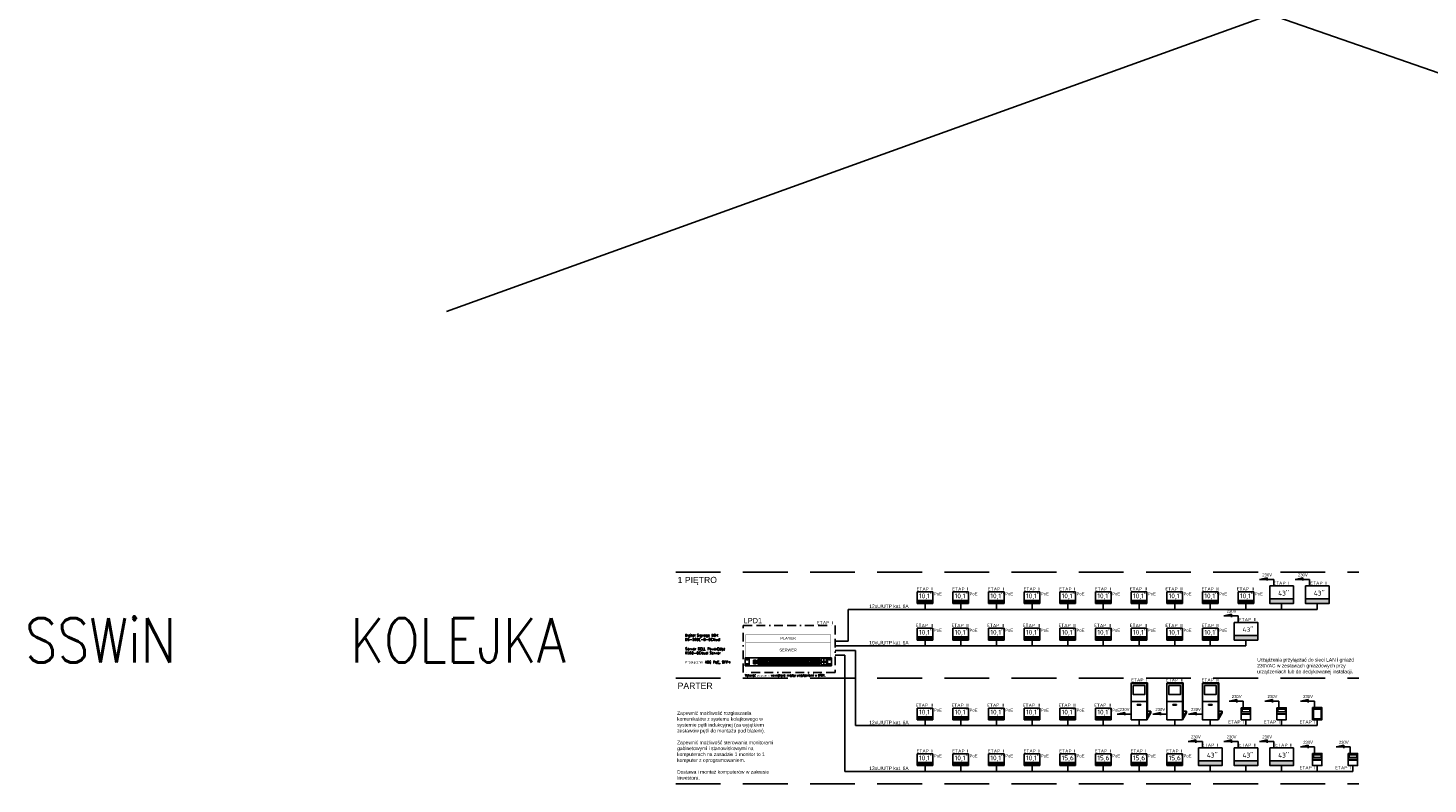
# Model space of a CAD drawing. Header units: millimetres. Extents: x 94562 to 148980, y -25377 to 3008.
# Tile 134 of 140: x 122579 to 130518, y -14057 to -9772. Entities that reach past the tile are written whole.
import ezdxf

# ---------------------------------------------------------------- set-up
doc = ezdxf.new("R2010")
doc.units = ezdxf.units.MM
doc.linetypes.add('BORDER', pattern=[1.75, 0.5, -0.25, 0.5, -0.25, 0, -0.25])
doc.linetypes.add('HIDDENX2', pattern=[19.05, 12.7, -6.35])
for name, color, linetype in [('0-EL-OPIS', 120, 'Continuous'), ('tt_opis', 30, 'Continuous'), ('tt_pomoc', 42, 'Continuous'), ('tt_symbole', 40, 'Continuous')]:
    doc.layers.add(name, color=color, linetype=linetype)
doc.styles.add('_LANSTER_01', font='romans.shx')
doc.styles.add('EL-OPIS', font='romans.shx', dxfattribs={"width": 0.85})
doc.styles.add('iso', font='isocpeur.ttf', dxfattribs={"width": 1.2})
doc.styles.add('ROMANS', font='romans', dxfattribs={"width": 0.85})
doc.styles.get("Standard").update_dxf_attribs({"font": 'arial.ttf'})

# ---------------------------------------------------------------- blocks, each defined once
blk = doc.blocks.new('mon1')
at = {"layer": 'tt_symbole'}
h = blk.add_hatch(color=256, dxfattribs=at)
h.dxf.hatch_style = 1
h.paths.add_polyline_path([(137295.4, -3745.1), (137295.4, -3733.6), (137236.2, -3733.6), (137236.2, -3745.1)])
at = {"layer": 'tt_symbole', "linetype": 'Continuous'}
for p, q in [((137295.4, -3700.8), (137236.2, -3700.8)), ((137236.2, -3700.8), (137236.2, -3745.1)), ((137295.4, -3745.1), (137295.4, -3700.8)), ((137236.2, -3745.1), (137295.4, -3745.1))]:
    blk.add_line(p, q, dxfattribs=at)
at = {"layer": 'tt_symbole'}
blk.add_lwpolyline([(137295.4, -3733.6), (137236.2, -3733.6)], dxfattribs=at)
at = {"layer": 'tt_symbole', "ltscale": 4, "insert": (137243.1, -3707), "char_height": 18, "width": 2031.738, "attachment_point": 1, "rotation": 359.9995, "style": 'EL-OPIS'}
blk.add_mtext("{\\fISOCPEUR|b0|i0|c238|p34;\\W1;10,1''}", dxfattribs=at)
blk = doc.blocks.new('mon2')
at = {"layer": 'tt_symbole'}
h = blk.add_hatch(color=256, dxfattribs=at)
h.dxf.hatch_style = 1
h.paths.add_polyline_path([(137310.2, -3856.9), (137310.2, -3839.6), (137221.3, -3839.6), (137221.3, -3856.9)])
blk.add_lwpolyline([(137221.3, -3790.4), (137310.2, -3790.4), (137310.2, -3856.9), (137221.3, -3856.9)], close=True, dxfattribs=at)
blk.add_lwpolyline([(137310.2, -3839.6), (137221.3, -3839.6)], dxfattribs=at)
at = {"layer": 'tt_symbole', "ltscale": 4, "insert": (137252.6, -3808.7), "char_height": 18, "width": 2031.738, "attachment_point": 1, "rotation": 359.9995, "style": 'EL-OPIS'}
blk.add_mtext("{\\fISOCPEUR|b0|i0|c238|p34;\\W1;43''}", dxfattribs=at)
blk = doc.blocks.new('ab')
at = {"layer": 'tt_symbole'}
for points in [[(137239, -3883.3), (137240.1, -3881.4)], [(137240.1, -3881.4), (137301.2, -3881.4)], [(137301.2, -3881.4), (137301.2, -4010)], [(137239, -3952.2), (137298.2, -3952.2)], [(137298.2, -4015.2), (137313.4, -3988.8)], [(137313.4, -3988.8), (137298.2, -3988.8)], [(137298.2, -4021.1), (137313.4, -3994.6)], [(137313.4, -3988.8), (137313.4, -3994.6)]]:
    blk.add_lwpolyline(points, dxfattribs=at)
for points in [[(137239, -3883.3), (137298.2, -3883.3), (137298.2, -4021.1), (137239, -4021.1)], [(137246.2, -3891.7), (137291, -3891.7), (137291, -3924.9), (137246.2, -3924.9)], [(137262.2, -3963.6), (137275, -3963.6), (137275, -3965.4), (137262.2, -3965.4)]]:
    blk.add_lwpolyline(points, close=True, dxfattribs=at)
blk = doc.blocks.new('drukarka')
at = {"layer": 'tt_symbole'}
for points in [[(137250.9, -4063.2), (137286.2, -4063.2), (137286.2, -4109), (137250.9, -4109)], [(137254.4, -4068.6), (137283.2, -4068.6), (137283.2, -4078.8), (137254.4, -4078.8)], [(137254.4, -4086.5), (137283.2, -4086.5), (137283.2, -4088), (137254.4, -4088)]]:
    blk.add_lwpolyline(points, close=True, dxfattribs=at)
blk = doc.blocks.new('Konsola')
at = {"layer": 'tt_symbole'}
for points in [[(137250.9, -4129.8), (137286.2, -4129.8), (137286.2, -4175.7), (137250.9, -4175.7)], [(137254.4, -4135.2), (137283.1, -4135.2), (137283.1, -4171.6), (137254.4, -4171.6)]]:
    blk.add_lwpolyline(points, close=True, dxfattribs=at)
blk = doc.blocks.new('mon3')
at = {"layer": 'tt_symbole'}
h = blk.add_hatch(color=256, dxfattribs=at)
h.dxf.hatch_style = 1
h.paths.add_polyline_path([(137295.4, -3826.1), (137295.4, -3814.6), (137236.2, -3814.6), (137236.2, -3826.1)])
at = {"layer": 'tt_symbole', "linetype": 'Continuous'}
for p, q in [((137295.4, -3781.8), (137236.2, -3781.8)), ((137236.2, -3781.8), (137236.2, -3826.1)), ((137295.4, -3826.1), (137295.4, -3781.8)), ((137236.2, -3826.1), (137295.4, -3826.1))]:
    blk.add_line(p, q, dxfattribs=at)
at = {"layer": 'tt_symbole'}
blk.add_lwpolyline([(137295.4, -3814.6), (137236.2, -3814.6)], dxfattribs=at)
at = {"layer": 'tt_symbole', "ltscale": 4, "insert": (137243.1, -3788), "char_height": 18, "width": 2031.738, "attachment_point": 1, "rotation": 359.9995, "style": 'EL-OPIS'}
blk.add_mtext("{\\fISOCPEUR|b0|i0|c238|p34;\\W1;15,6''}", dxfattribs=at)

msp = doc.modelspace()

# ---------------------------------------------------------------- linework, layer by layer
for points in [[(124814.5, -8025.1), (134561.5, -11410)], [(124952.5, -11379.4), (134132.4, -8071.1)]]:
    msp.add_lwpolyline(points)
at = {"layer": 'tt_opis', "linetype": 'HIDDENX2', "ltscale": 20}
for points in [[(126251.8, -12856.9), (130124.6, -12856.9)], [(126251.8, -13457), (130124.6, -13457)], [(126251.8, -14057), (130124.6, -14057)]]:
    msp.add_lwpolyline(points, dxfattribs=at)
at = {"layer": 'tt_pomoc'}
for p, q in [((127229.9, -13067.4), (127229.9, -13247.3)), ((127665.6, -13067.4), (127229.9, -13067.4)), ((127665.6, -13034.3), (127665.6, -13067.4)), ((127867.8, -13067.4), (127665.6, -13067.4)), ((127867.8, -13034.3), (127867.8, -13067.4)), ((128070, -13067.4), (127867.8, -13067.4)), ((128070, -13034.3), (128070, -13067.4)), ((128272.2, -13067.4), (128070, -13067.4)), ((128272.2, -13034.3), (128272.2, -13067.4)), ((128474.4, -13067.4), (128272.2, -13067.4)), ((128474.4, -13034.3), (128474.4, -13067.4)), ((128676.6, -13067.4), (128474.4, -13067.4)), ((128676.6, -13034.3), (128676.6, -13067.4)), ((128878.9, -13067.4), (128676.6, -13067.4)), ((128878.9, -13034.3), (128878.9, -13067.4)), ((129081.1, -13067.4), (128878.9, -13067.4)), ((129081.1, -13034.3), (129081.1, -13067.4)), ((129283.3, -13067.4), (129081.1, -13067.4)), ((129283.3, -13034.3), (129283.3, -13067.4)), ((129485.5, -13067.4), (129283.3, -13067.4)), ((129485.5, -13034.3), (129485.5, -13067.4)), ((129687.7, -13067.4), (129485.5, -13067.4)), ((129687.7, -13034.3), (129687.7, -13067.4)), ((129889.9, -13067.4), (129687.7, -13067.4)), ((129889.9, -13034.3), (129889.9, -13067.4)), ((127229.9, -13247.3), (127155.5, -13247.3)), ((127665.6, -13241), (127665.6, -13274.1)), ((127867.8, -13241), (127867.8, -13274.1)), ((128070, -13241), (128070, -13274.1)), ((128272.2, -13241), (128272.2, -13274.1)), ((128474.4, -13241), (128474.4, -13274.1)), ((128676.6, -13241), (128676.6, -13274.1)), ((128878.9, -13241), (128878.9, -13274.1)), ((129081.1, -13241), (129081.1, -13274.1)), ((129283.3, -13241), (129283.3, -13274.1)), ((129485.5, -13241), (129485.5, -13274.1)), ((127665.6, -13274.1), (127154.7, -13274.1)), ((127155.4, -13300.8), (127271.3, -13300.8)), ((127155.5, -13327.6), (127210.3, -13327.6)), ((127210.3, -13327.6), (127210.3, -13985.8)), ((127271.3, -13300.8), (127271.3, -13726.3)), ((127867.8, -13274.1), (127665.6, -13274.1)), ((128070, -13274.1), (127867.8, -13274.1)), ((128272.2, -13274.1), (128070, -13274.1)), ((128474.4, -13274.1), (128272.2, -13274.1)), ((128676.6, -13274.1), (128474.4, -13274.1)), ((128878.9, -13274.1), (128676.6, -13274.1)), ((129081.1, -13274.1), (128878.9, -13274.1)), ((129283.3, -13274.1), (129081.1, -13274.1)), ((129485.5, -13274.1), (129283.3, -13274.1)), ((127665.6, -13726.3), (127271.3, -13726.3)), ((127665.6, -13693.2), (127665.6, -13726.3)), ((127867.8, -13726.3), (127665.6, -13726.3)), ((127867.8, -13693.2), (127867.8, -13726.3)), ((128070, -13726.3), (127867.8, -13726.3)), ((128070, -13693.2), (128070, -13726.3)), ((128272.2, -13726.3), (128070, -13726.3)), ((128272.2, -13693.2), (128272.2, -13726.3)), ((128474.4, -13726.3), (128272.2, -13726.3)), ((128474.4, -13693.2), (128474.4, -13726.3)), ((128676.6, -13726.3), (128474.4, -13726.3)), ((128676.6, -13693.2), (128676.6, -13726.3)), ((128878.9, -13726.3), (128676.6, -13726.3)), ((128878.9, -13693.2), (128878.9, -13726.3)), ((129081.1, -13726.3), (128878.9, -13726.3)), ((129081.1, -13693.2), (129081.1, -13726.3)), ((129283.3, -13726.3), (129081.1, -13726.3)), ((129283.3, -13693.2), (129283.3, -13726.3)), ((129485.5, -13726.3), (129283.3, -13726.3)), ((129485.5, -13693.2), (129485.5, -13726.3)), ((129687.7, -13726.3), (129485.5, -13726.3)), ((129687.7, -13693.2), (129687.7, -13726.3)), ((129889.9, -13726.3), (129687.7, -13726.3)), ((129889.9, -13693.2), (129889.9, -13726.3)), ((127665.6, -13952.6), (127665.6, -13985.8)), ((127867.8, -13952.6), (127867.8, -13985.8)), ((128070, -13952.6), (128070, -13985.8)), ((128272.2, -13952.6), (128272.2, -13985.8)), ((128474.4, -13952.6), (128474.4, -13985.8)), ((128676.6, -13952.6), (128676.6, -13985.8)), ((128878.9, -13952.6), (128878.9, -13985.8)), ((129081.1, -13952.6), (129081.1, -13985.8)), ((129283.3, -13952.6), (129283.3, -13985.8)), ((129485.5, -13952.6), (129485.5, -13985.8)), ((129687.7, -13952.6), (129687.7, -13985.8)), ((129889.9, -13952.6), (129889.9, -13985.8)), ((130092.1, -13952.6), (130092.1, -13985.8)), ((127665.6, -13985.8), (127210.3, -13985.8)), ((127867.8, -13985.8), (127665.6, -13985.8)), ((128070, -13985.8), (127867.8, -13985.8)), ((128272.2, -13985.8), (128070, -13985.8)), ((128474.4, -13985.8), (128272.2, -13985.8)), ((128676.6, -13985.8), (128474.4, -13985.8)), ((128878.9, -13985.8), (128676.6, -13985.8)), ((129081.1, -13985.8), (128878.9, -13985.8)), ((129283.3, -13985.8), (129081.1, -13985.8)), ((129485.5, -13985.8), (129283.3, -13985.8)), ((129687.7, -13985.8), (129485.5, -13985.8)), ((129889.9, -13985.8), (129687.7, -13985.8)), ((130092.1, -13985.8), (129889.9, -13985.8))]:
    msp.add_line(p, q, dxfattribs=at)
at = {"layer": 'tt_symbole'}
for p, q in [((129562.8, -12898.1), (129606.3, -12888.5)), ((129642.9, -12898.1), (129562.8, -12898.1)), ((129606.3, -12888.5), (129606.3, -12904.6)), ((129642.9, -12934.6), (129642.9, -12898.1)), ((129765, -12898.1), (129808.5, -12888.5)), ((129845.1, -12898.1), (129765, -12898.1)), ((129808.5, -12888.5), (129808.5, -12904.6)), ((129845.1, -12934.6), (129845.1, -12898.1)), ((129360.6, -13104.7), (129404.1, -13095.1)), ((129404.1, -13095.1), (129404.1, -13111.2)), ((129440.7, -13104.7), (129360.6, -13104.7)), ((129440.7, -13141.3), (129440.7, -13104.7)), ((126646.2, -13342.1), (126646.2, -13386.5)), ((126646.2, -13342.1), (127135.1, -13342.1)), ((126646.2, -13386.5), (127135.1, -13386.5)), ((126653.6, -13345.8), (126661, -13345.8)), ((126653.6, -13353.2), (126661, -13353.2)), ((126653.6, -13375.4), (126661, -13375.4)), ((126653.6, -13382.8), (126661, -13382.8)), ((126668.4, -13342.1), (126668.4, -13386.5)), ((126708.5, -13355.1), (126693, -13355.1)), ((126693, -13355.1), (126693, -13370.7)), ((126693, -13370.7), (126708.5, -13370.7)), ((126693, -13370.7), (126693, -13375.6)), ((126693, -13375.6), (126708.5, -13375.6)), ((126694.7, -13359), (126696.9, -13359)), ((126694.7, -13365.7), (126694.7, -13359)), ((126706.9, -13365.7), (126694.7, -13365.7)), ((126696.9, -13356.8), (126699.1, -13356.8)), ((126696.9, -13359), (126696.9, -13356.8)), ((126699.1, -13356.8), (126704.7, -13356.8)), ((126704.7, -13356.8), (126704.7, -13359)), ((126704.7, -13359), (126706.9, -13359)), ((126706.9, -13359), (126706.9, -13365.7)), ((126708.5, -13370.7), (126708.5, -13355.1)), ((126708.5, -13375.6), (126708.5, -13370.7)), ((126805.1, -13350.6), (126716.8, -13350.6)), ((126716.8, -13350.6), (126716.8, -13377.3)), ((126716.8, -13377.3), (126805.1, -13377.3)), ((126719.5, -13355.1), (126721.8, -13355.1)), ((126719.5, -13361.7), (126719.5, -13355.1)), ((126731.8, -13361.7), (126719.5, -13361.7)), ((126731.8, -13366.2), (126719.5, -13366.2)), ((126719.5, -13366.2), (126719.5, -13372.9)), ((126719.5, -13372.9), (126721.8, -13372.9)), ((126721.8, -13352.9), (126724, -13352.9)), ((126721.8, -13355.1), (126721.8, -13352.9)), ((126721.8, -13372.9), (126721.8, -13375.1)), ((126721.8, -13375.1), (126724, -13375.1)), ((126724, -13352.9), (126729.5, -13352.9)), ((126724, -13375.1), (126729.5, -13375.1)), ((126729.5, -13352.9), (126729.5, -13355.1)), ((126729.5, -13355.1), (126731.8, -13355.1)), ((126729.5, -13372.9), (126731.8, -13372.9)), ((126729.5, -13375.1), (126729.5, -13372.9)), ((126731.8, -13355.1), (126731.8, -13361.7)), ((126731.8, -13372.9), (126731.8, -13366.2)), ((126734, -13355.1), (126736.2, -13355.1)), ((126734, -13361.7), (126734, -13355.1)), ((126746.2, -13361.7), (126734, -13361.7)), ((126746.2, -13366.2), (126734, -13366.2)), ((126734, -13366.2), (126734, -13372.9)), ((126734, -13372.9), (126736.2, -13372.9)), ((126736.2, -13355.1), (126736.2, -13352.9)), ((126736.2, -13352.9), (126738.4, -13352.9)), ((126736.2, -13372.9), (126736.2, -13375.1)), ((126736.2, -13375.1), (126738.4, -13375.1)), ((126738.4, -13352.9), (126744, -13352.9)), ((126738.4, -13375.1), (126744, -13375.1)), ((126744, -13352.9), (126744, -13355.1)), ((126744, -13355.1), (126746.2, -13355.1)), ((126744, -13372.9), (126746.2, -13372.9)), ((126744, -13375.1), (126744, -13372.9)), ((126746.2, -13355.1), (126746.2, -13361.7)), ((126746.2, -13372.9), (126746.2, -13366.2)), ((126748.4, -13355.1), (126750.6, -13355.1)), ((126748.4, -13361.7), (126748.4, -13355.1)), ((126760.6, -13361.7), (126748.4, -13361.7)), ((126760.6, -13366.2), (126748.4, -13366.2)), ((126748.4, -13366.2), (126748.4, -13372.9)), ((126748.4, -13372.9), (126750.6, -13372.9)), ((126750.6, -13355.1), (126750.6, -13352.9)), ((126750.6, -13352.9), (126752.9, -13352.9)), ((126750.6, -13372.9), (126750.6, -13375.1)), ((126750.6, -13375.1), (126752.9, -13375.1)), ((126752.9, -13352.9), (126758.4, -13352.9)), ((126752.9, -13375.1), (126758.4, -13375.1)), ((126758.4, -13352.9), (126758.4, -13355.1)), ((126758.4, -13355.1), (126760.6, -13355.1)), ((126758.4, -13375.1), (126758.4, -13372.9)), ((126758.4, -13372.9), (126760.6, -13372.9)), ((126760.6, -13355.1), (126760.6, -13361.7)), ((126760.6, -13372.9), (126760.6, -13366.2)), ((126762.9, -13361.7), (126762.9, -13355.1)), ((126762.9, -13355.1), (126765.1, -13355.1)), ((126775.1, -13361.7), (126762.9, -13361.7)), ((126762.9, -13366.2), (126762.9, -13372.9)), ((126775.1, -13366.2), (126762.9, -13366.2)), ((126762.9, -13372.9), (126765.1, -13372.9)), ((126765.1, -13355.1), (126765.1, -13352.9)), ((126765.1, -13352.9), (126767.3, -13352.9)), ((126765.1, -13372.9), (126765.1, -13375.1)), ((126765.1, -13375.1), (126767.3, -13375.1)), ((126767.3, -13352.9), (126772.9, -13352.9)), ((126767.3, -13375.1), (126772.9, -13375.1)), ((126772.9, -13352.9), (126772.9, -13355.1)), ((126772.9, -13355.1), (126775.1, -13355.1)), ((126772.9, -13375.1), (126772.9, -13372.9)), ((126772.9, -13372.9), (126775.1, -13372.9)), ((126775.1, -13355.1), (126775.1, -13361.7)), ((126775.1, -13372.9), (126775.1, -13366.2)), ((126777.3, -13361.7), (126777.3, -13355.1)), ((126777.3, -13355.1), (126779.5, -13355.1)), ((126789.5, -13361.7), (126777.3, -13361.7)), ((126777.3, -13366.2), (126777.3, -13372.9)), ((126789.5, -13366.2), (126777.3, -13366.2)), ((126777.3, -13372.9), (126779.5, -13372.9)), ((126779.5, -13355.1), (126779.5, -13352.9)), ((126779.5, -13352.9), (126781.8, -13352.9)), ((126779.5, -13372.9), (126779.5, -13375.1)), ((126779.5, -13375.1), (126781.8, -13375.1)), ((126781.8, -13352.9), (126787.3, -13352.9)), ((126781.8, -13375.1), (126787.3, -13375.1)), ((126787.3, -13352.9), (126787.3, -13355.1)), ((126787.3, -13355.1), (126789.5, -13355.1)), ((126787.3, -13375.1), (126787.3, -13372.9)), ((126787.3, -13372.9), (126789.5, -13372.9)), ((126789.5, -13355.1), (126789.5, -13361.7)), ((126789.5, -13372.9), (126789.5, -13366.2)), ((126791.8, -13361.7), (126791.8, -13355.1)), ((126791.8, -13355.1), (126794, -13355.1)), ((126804, -13361.7), (126791.8, -13361.7)), ((126804, -13366.2), (126791.8, -13366.2)), ((126791.8, -13366.2), (126791.8, -13372.9)), ((126791.8, -13372.9), (126794, -13372.9)), ((126794, -13355.1), (126794, -13352.9)), ((126794, -13352.9), (126796.2, -13352.9)), ((126794, -13372.9), (126794, -13375.1)), ((126794, -13375.1), (126796.2, -13375.1)), ((126796.2, -13352.9), (126801.8, -13352.9)), ((126796.2, -13375.1), (126801.8, -13375.1)), ((126801.8, -13352.9), (126801.8, -13355.1)), ((126801.8, -13355.1), (126804, -13355.1)), ((126801.8, -13372.9), (126804, -13372.9)), ((126801.8, -13375.1), (126801.8, -13372.9)), ((126804, -13355.1), (126804, -13361.7)), ((126804, -13372.9), (126804, -13366.2)), ((126893.4, -13350.6), (126805.1, -13350.6)), ((126805.1, -13350.6), (126805.1, -13377.3)), ((126805.1, -13350.6), (126805.1, -13377.3)), ((126805.1, -13377.3), (126893.4, -13377.3)), ((126807.8, -13355.1), (126810.1, -13355.1)), ((126807.8, -13361.7), (126807.8, -13355.1)), ((126820.1, -13361.7), (126807.8, -13361.7)), ((126820.1, -13366.2), (126807.8, -13366.2)), ((126807.8, -13366.2), (126807.8, -13372.9)), ((126807.8, -13372.9), (126810.1, -13372.9)), ((126810.1, -13352.9), (126812.3, -13352.9)), ((126810.1, -13355.1), (126810.1, -13352.9)), ((126810.1, -13372.9), (126810.1, -13375.1)), ((126810.1, -13375.1), (126812.3, -13375.1)), ((126812.3, -13352.9), (126817.8, -13352.9)), ((126812.3, -13375.1), (126817.8, -13375.1)), ((126817.8, -13352.9), (126817.8, -13355.1)), ((126817.8, -13355.1), (126820.1, -13355.1)), ((126817.8, -13372.9), (126820.1, -13372.9)), ((126817.8, -13375.1), (126817.8, -13372.9)), ((126820.1, -13355.1), (126820.1, -13361.7)), ((126820.1, -13372.9), (126820.1, -13366.2)), ((126822.3, -13355.1), (126824.5, -13355.1)), ((126822.3, -13361.7), (126822.3, -13355.1)), ((126834.5, -13361.7), (126822.3, -13361.7)), ((126834.5, -13366.2), (126822.3, -13366.2)), ((126822.3, -13366.2), (126822.3, -13372.9)), ((126822.3, -13372.9), (126824.5, -13372.9)), ((126824.5, -13355.1), (126824.5, -13352.9)), ((126824.5, -13352.9), (126826.7, -13352.9)), ((126824.5, -13372.9), (126824.5, -13375.1)), ((126824.5, -13375.1), (126826.7, -13375.1)), ((126826.7, -13352.9), (126832.3, -13352.9)), ((126826.7, -13375.1), (126832.3, -13375.1)), ((126832.3, -13352.9), (126832.3, -13355.1)), ((126832.3, -13355.1), (126834.5, -13355.1)), ((126832.3, -13372.9), (126834.5, -13372.9)), ((126832.3, -13375.1), (126832.3, -13372.9)), ((126834.5, -13355.1), (126834.5, -13361.7)), ((126834.5, -13372.9), (126834.5, -13366.2)), ((126836.7, -13355.1), (126839, -13355.1)), ((126836.7, -13361.7), (126836.7, -13355.1)), ((126849, -13361.7), (126836.7, -13361.7)), ((126849, -13366.2), (126836.7, -13366.2)), ((126836.7, -13366.2), (126836.7, -13372.9)), ((126836.7, -13372.9), (126839, -13372.9)), ((126839, -13355.1), (126839, -13352.9)), ((126839, -13352.9), (126841.2, -13352.9)), ((126839, -13372.9), (126839, -13375.1)), ((126839, -13375.1), (126841.2, -13375.1)), ((126841.2, -13352.9), (126846.7, -13352.9)), ((126841.2, -13375.1), (126846.7, -13375.1)), ((126846.7, -13352.9), (126846.7, -13355.1)), ((126846.7, -13355.1), (126849, -13355.1)), ((126846.7, -13375.1), (126846.7, -13372.9)), ((126846.7, -13372.9), (126849, -13372.9)), ((126849, -13355.1), (126849, -13361.7)), ((126849, -13372.9), (126849, -13366.2)), ((126851.2, -13361.7), (126851.2, -13355.1)), ((126851.2, -13355.1), (126853.4, -13355.1)), ((126863.4, -13361.7), (126851.2, -13361.7)), ((126851.2, -13366.2), (126851.2, -13372.9)), ((126863.4, -13366.2), (126851.2, -13366.2)), ((126851.2, -13372.9), (126853.4, -13372.9)), ((126853.4, -13355.1), (126853.4, -13352.9)), ((126853.4, -13352.9), (126855.6, -13352.9)), ((126853.4, -13372.9), (126853.4, -13375.1)), ((126853.4, -13375.1), (126855.6, -13375.1)), ((126855.6, -13352.9), (126861.2, -13352.9)), ((126855.6, -13375.1), (126861.2, -13375.1)), ((126861.2, -13352.9), (126861.2, -13355.1)), ((126861.2, -13355.1), (126863.4, -13355.1)), ((126861.2, -13375.1), (126861.2, -13372.9)), ((126861.2, -13372.9), (126863.4, -13372.9)), ((126863.4, -13355.1), (126863.4, -13361.7)), ((126863.4, -13372.9), (126863.4, -13366.2)), ((126865.6, -13361.7), (126865.6, -13355.1)), ((126865.6, -13355.1), (126867.8, -13355.1)), ((126877.9, -13361.7), (126865.6, -13361.7)), ((126865.6, -13366.2), (126865.6, -13372.9)), ((126877.9, -13366.2), (126865.6, -13366.2)), ((126865.6, -13372.9), (126867.8, -13372.9)), ((126867.8, -13355.1), (126867.8, -13352.9)), ((126867.8, -13352.9), (126870.1, -13352.9)), ((126867.8, -13372.9), (126867.8, -13375.1)), ((126867.8, -13375.1), (126870.1, -13375.1)), ((126870.1, -13352.9), (126875.6, -13352.9)), ((126870.1, -13375.1), (126875.6, -13375.1)), ((126875.6, -13352.9), (126875.6, -13355.1)), ((126875.6, -13355.1), (126877.9, -13355.1)), ((126875.6, -13375.1), (126875.6, -13372.9)), ((126875.6, -13372.9), (126877.9, -13372.9)), ((126877.9, -13355.1), (126877.9, -13361.7)), ((126877.9, -13372.9), (126877.9, -13366.2)), ((126880.1, -13361.7), (126880.1, -13355.1)), ((126880.1, -13355.1), (126882.3, -13355.1)), ((126892.3, -13361.7), (126880.1, -13361.7)), ((126892.3, -13366.2), (126880.1, -13366.2)), ((126880.1, -13366.2), (126880.1, -13372.9)), ((126880.1, -13372.9), (126882.3, -13372.9)), ((126882.3, -13355.1), (126882.3, -13352.9)), ((126882.3, -13352.9), (126884.5, -13352.9)), ((126882.3, -13372.9), (126882.3, -13375.1)), ((126882.3, -13375.1), (126884.5, -13375.1)), ((126884.5, -13352.9), (126890.1, -13352.9)), ((126884.5, -13375.1), (126890.1, -13375.1)), ((126890.1, -13352.9), (126890.1, -13355.1)), ((126890.1, -13355.1), (126892.3, -13355.1)), ((126890.1, -13372.9), (126892.3, -13372.9)), ((126890.1, -13375.1), (126890.1, -13372.9)), ((126892.3, -13355.1), (126892.3, -13361.7)), ((126892.3, -13372.9), (126892.3, -13366.2)), ((126981.7, -13350.6), (126893.4, -13350.6)), ((126893.4, -13350.6), (126893.4, -13377.3)), ((126893.4, -13350.6), (126893.4, -13377.3)), ((126893.4, -13377.3), (126981.7, -13377.3)), ((126896.2, -13355.1), (126898.4, -13355.1)), ((126896.2, -13361.7), (126896.2, -13355.1)), ((126908.4, -13361.7), (126896.2, -13361.7)), ((126908.4, -13366.2), (126896.2, -13366.2)), ((126896.2, -13366.2), (126896.2, -13372.9)), ((126896.2, -13372.9), (126898.4, -13372.9)), ((126898.4, -13352.9), (126900.6, -13352.9)), ((126898.4, -13355.1), (126898.4, -13352.9)), ((126898.4, -13372.9), (126898.4, -13375.1)), ((126898.4, -13375.1), (126900.6, -13375.1)), ((126900.6, -13352.9), (126906.2, -13352.9)), ((126900.6, -13375.1), (126906.2, -13375.1)), ((126906.2, -13352.9), (126906.2, -13355.1)), ((126906.2, -13355.1), (126908.4, -13355.1)), ((126906.2, -13372.9), (126908.4, -13372.9)), ((126906.2, -13375.1), (126906.2, -13372.9)), ((126908.4, -13355.1), (126908.4, -13361.7)), ((126908.4, -13372.9), (126908.4, -13366.2)), ((126910.6, -13355.1), (126912.8, -13355.1)), ((126910.6, -13361.7), (126910.6, -13355.1)), ((126922.8, -13361.7), (126910.6, -13361.7)), ((126922.8, -13366.2), (126910.6, -13366.2)), ((126910.6, -13366.2), (126910.6, -13372.9)), ((126910.6, -13372.9), (126912.8, -13372.9)), ((126912.8, -13355.1), (126912.8, -13352.9)), ((126912.8, -13352.9), (126915, -13352.9)), ((126912.8, -13372.9), (126912.8, -13375.1)), ((126912.8, -13375.1), (126915, -13375.1)), ((126915, -13352.9), (126920.6, -13352.9)), ((126915, -13375.1), (126920.6, -13375.1)), ((126920.6, -13352.9), (126920.6, -13355.1)), ((126920.6, -13355.1), (126922.8, -13355.1)), ((126920.6, -13372.9), (126922.8, -13372.9)), ((126920.6, -13375.1), (126920.6, -13372.9)), ((126922.8, -13355.1), (126922.8, -13361.7)), ((126922.8, -13372.9), (126922.8, -13366.2)), ((126925, -13355.1), (126927.3, -13355.1)), ((126925, -13361.7), (126925, -13355.1)), ((126937.3, -13361.7), (126925, -13361.7)), ((126937.3, -13366.2), (126925, -13366.2)), ((126925, -13366.2), (126925, -13372.9)), ((126925, -13372.9), (126927.3, -13372.9)), ((126927.3, -13355.1), (126927.3, -13352.9)), ((126927.3, -13352.9), (126929.5, -13352.9)), ((126927.3, -13372.9), (126927.3, -13375.1)), ((126927.3, -13375.1), (126929.5, -13375.1)), ((126929.5, -13352.9), (126935, -13352.9)), ((126929.5, -13375.1), (126935, -13375.1)), ((126935, -13352.9), (126935, -13355.1)), ((126935, -13355.1), (126937.3, -13355.1)), ((126935, -13375.1), (126935, -13372.9)), ((126935, -13372.9), (126937.3, -13372.9)), ((126937.3, -13355.1), (126937.3, -13361.7)), ((126937.3, -13372.9), (126937.3, -13366.2)), ((126939.5, -13361.7), (126939.5, -13355.1)), ((126939.5, -13355.1), (126941.7, -13355.1)), ((126951.7, -13361.7), (126939.5, -13361.7)), ((126939.5, -13366.2), (126939.5, -13372.9)), ((126951.7, -13366.2), (126939.5, -13366.2)), ((126939.5, -13372.9), (126941.7, -13372.9)), ((126941.7, -13355.1), (126941.7, -13352.9)), ((126941.7, -13352.9), (126943.9, -13352.9)), ((126941.7, -13372.9), (126941.7, -13375.1)), ((126941.7, -13375.1), (126943.9, -13375.1)), ((126943.9, -13352.9), (126949.5, -13352.9)), ((126943.9, -13375.1), (126949.5, -13375.1)), ((126949.5, -13352.9), (126949.5, -13355.1)), ((126949.5, -13355.1), (126951.7, -13355.1)), ((126949.5, -13375.1), (126949.5, -13372.9)), ((126949.5, -13372.9), (126951.7, -13372.9)), ((126951.7, -13355.1), (126951.7, -13361.7)), ((126951.7, -13372.9), (126951.7, -13366.2)), ((126953.9, -13361.7), (126953.9, -13355.1)), ((126953.9, -13355.1), (126956.2, -13355.1)), ((126966.2, -13361.7), (126953.9, -13361.7)), ((126953.9, -13366.2), (126953.9, -13372.9)), ((126966.2, -13366.2), (126953.9, -13366.2)), ((126953.9, -13372.9), (126956.2, -13372.9)), ((126956.2, -13355.1), (126956.2, -13352.9)), ((126956.2, -13352.9), (126958.4, -13352.9)), ((126956.2, -13372.9), (126956.2, -13375.1)), ((126956.2, -13375.1), (126958.4, -13375.1)), ((126958.4, -13352.9), (126963.9, -13352.9)), ((126958.4, -13375.1), (126963.9, -13375.1)), ((126963.9, -13352.9), (126963.9, -13355.1)), ((126963.9, -13355.1), (126966.2, -13355.1)), ((126963.9, -13375.1), (126963.9, -13372.9)), ((126963.9, -13372.9), (126966.2, -13372.9)), ((126966.2, -13355.1), (126966.2, -13361.7)), ((126966.2, -13372.9), (126966.2, -13366.2)), ((126968.4, -13361.7), (126968.4, -13355.1)), ((126968.4, -13355.1), (126970.6, -13355.1)), ((126980.6, -13361.7), (126968.4, -13361.7)), ((126980.6, -13366.2), (126968.4, -13366.2)), ((126968.4, -13366.2), (126968.4, -13372.9)), ((126968.4, -13372.9), (126970.6, -13372.9)), ((126970.6, -13355.1), (126970.6, -13352.9)), ((126970.6, -13352.9), (126972.8, -13352.9)), ((126970.6, -13372.9), (126970.6, -13375.1)), ((126970.6, -13375.1), (126972.8, -13375.1)), ((126972.8, -13352.9), (126978.4, -13352.9)), ((126972.8, -13375.1), (126978.4, -13375.1)), ((126978.4, -13352.9), (126978.4, -13355.1)), ((126978.4, -13355.1), (126980.6, -13355.1)), ((126978.4, -13372.9), (126980.6, -13372.9)), ((126978.4, -13375.1), (126978.4, -13372.9)), ((126980.6, -13355.1), (126980.6, -13361.7)), ((126980.6, -13372.9), (126980.6, -13366.2)), ((127070, -13350.6), (126981.7, -13350.6)), ((126981.7, -13350.6), (126981.7, -13377.3)), ((126981.7, -13350.6), (126981.7, -13377.3)), ((126981.7, -13377.3), (127070, -13377.3)), ((126984.5, -13355.1), (126986.7, -13355.1)), ((126984.5, -13361.7), (126984.5, -13355.1)), ((126996.7, -13361.7), (126984.5, -13361.7)), ((126996.7, -13366.2), (126984.5, -13366.2)), ((126984.5, -13366.2), (126984.5, -13372.9)), ((126984.5, -13372.9), (126986.7, -13372.9)), ((126986.7, -13352.9), (126988.9, -13352.9)), ((126986.7, -13355.1), (126986.7, -13352.9)), ((126986.7, -13372.9), (126986.7, -13375.1)), ((126986.7, -13375.1), (126988.9, -13375.1)), ((126988.9, -13352.9), (126994.5, -13352.9)), ((126988.9, -13375.1), (126994.5, -13375.1)), ((126994.5, -13352.9), (126994.5, -13355.1)), ((126994.5, -13355.1), (126996.7, -13355.1)), ((126994.5, -13372.9), (126996.7, -13372.9)), ((126994.5, -13375.1), (126994.5, -13372.9)), ((126996.7, -13355.1), (126996.7, -13361.7)), ((126996.7, -13372.9), (126996.7, -13366.2)), ((126998.9, -13355.1), (127001.1, -13355.1)), ((126998.9, -13361.7), (126998.9, -13355.1)), ((127011.1, -13361.7), (126998.9, -13361.7)), ((127011.1, -13366.2), (126998.9, -13366.2)), ((126998.9, -13366.2), (126998.9, -13372.9)), ((126998.9, -13372.9), (127001.1, -13372.9)), ((127001.1, -13355.1), (127001.1, -13352.9)), ((127001.1, -13352.9), (127003.4, -13352.9)), ((127001.1, -13372.9), (127001.1, -13375.1)), ((127001.1, -13375.1), (127003.4, -13375.1)), ((127003.4, -13352.9), (127008.9, -13352.9)), ((127003.4, -13375.1), (127008.9, -13375.1)), ((127008.9, -13352.9), (127008.9, -13355.1)), ((127008.9, -13355.1), (127011.1, -13355.1)), ((127008.9, -13372.9), (127011.1, -13372.9)), ((127008.9, -13375.1), (127008.9, -13372.9)), ((127011.1, -13355.1), (127011.1, -13361.7)), ((127011.1, -13372.9), (127011.1, -13366.2)), ((127013.4, -13355.1), (127015.6, -13355.1)), ((127013.4, -13361.7), (127013.4, -13355.1)), ((127025.6, -13361.7), (127013.4, -13361.7)), ((127025.6, -13366.2), (127013.4, -13366.2)), ((127013.4, -13366.2), (127013.4, -13372.9)), ((127013.4, -13372.9), (127015.6, -13372.9)), ((127015.6, -13355.1), (127015.6, -13352.9)), ((127015.6, -13352.9), (127017.8, -13352.9)), ((127015.6, -13372.9), (127015.6, -13375.1)), ((127015.6, -13375.1), (127017.8, -13375.1)), ((127017.8, -13352.9), (127023.4, -13352.9)), ((127017.8, -13375.1), (127023.4, -13375.1)), ((127023.4, -13352.9), (127023.4, -13355.1)), ((127023.4, -13355.1), (127025.6, -13355.1)), ((127023.4, -13375.1), (127023.4, -13372.9)), ((127023.4, -13372.9), (127025.6, -13372.9)), ((127025.6, -13355.1), (127025.6, -13361.7)), ((127025.6, -13372.9), (127025.6, -13366.2)), ((127027.8, -13361.7), (127027.8, -13355.1)), ((127027.8, -13355.1), (127030, -13355.1)), ((127040, -13361.7), (127027.8, -13361.7)), ((127027.8, -13366.2), (127027.8, -13372.9)), ((127040, -13366.2), (127027.8, -13366.2)), ((127027.8, -13372.9), (127030, -13372.9)), ((127030, -13355.1), (127030, -13352.9)), ((127030, -13352.9), (127032.3, -13352.9)), ((127030, -13372.9), (127030, -13375.1)), ((127030, -13375.1), (127032.3, -13375.1)), ((127032.3, -13352.9), (127037.8, -13352.9)), ((127032.3, -13375.1), (127037.8, -13375.1)), ((127037.8, -13352.9), (127037.8, -13355.1)), ((127037.8, -13355.1), (127040, -13355.1)), ((127037.8, -13375.1), (127037.8, -13372.9)), ((127037.8, -13372.9), (127040, -13372.9)), ((127040, -13355.1), (127040, -13361.7)), ((127040, -13372.9), (127040, -13366.2)), ((127042.3, -13361.7), (127042.3, -13355.1)), ((127042.3, -13355.1), (127044.5, -13355.1)), ((127054.5, -13361.7), (127042.3, -13361.7)), ((127042.3, -13366.2), (127042.3, -13372.9)), ((127054.5, -13366.2), (127042.3, -13366.2)), ((127042.3, -13372.9), (127044.5, -13372.9)), ((127044.5, -13355.1), (127044.5, -13352.9)), ((127044.5, -13352.9), (127046.7, -13352.9)), ((127044.5, -13372.9), (127044.5, -13375.1)), ((127044.5, -13375.1), (127046.7, -13375.1)), ((127046.7, -13352.9), (127052.3, -13352.9)), ((127046.7, -13375.1), (127052.3, -13375.1)), ((127052.3, -13352.9), (127052.3, -13355.1)), ((127052.3, -13355.1), (127054.5, -13355.1)), ((127052.3, -13375.1), (127052.3, -13372.9)), ((127052.3, -13372.9), (127054.5, -13372.9)), ((127054.5, -13355.1), (127054.5, -13361.7)), ((127054.5, -13372.9), (127054.5, -13366.2)), ((127056.7, -13361.7), (127056.7, -13355.1)), ((127056.7, -13355.1), (127058.9, -13355.1)), ((127068.9, -13361.7), (127056.7, -13361.7)), ((127068.9, -13366.2), (127056.7, -13366.2)), ((127056.7, -13366.2), (127056.7, -13372.9)), ((127056.7, -13372.9), (127058.9, -13372.9)), ((127058.9, -13355.1), (127058.9, -13352.9)), ((127058.9, -13352.9), (127061.1, -13352.9)), ((127058.9, -13372.9), (127058.9, -13375.1)), ((127058.9, -13375.1), (127061.1, -13375.1)), ((127061.1, -13352.9), (127066.7, -13352.9)), ((127061.1, -13375.1), (127066.7, -13375.1)), ((127066.7, -13352.9), (127066.7, -13355.1)), ((127066.7, -13355.1), (127068.9, -13355.1)), ((127066.7, -13372.9), (127068.9, -13372.9)), ((127066.7, -13375.1), (127066.7, -13372.9)), ((127068.9, -13355.1), (127068.9, -13361.7)), ((127068.9, -13372.9), (127068.9, -13366.2)), ((127070, -13350.6), (127070, -13377.3)), ((127091.8, -13346.5), (127076.2, -13346.5)), ((127076.2, -13346.5), (127076.2, -13362.1)), ((127076.2, -13362.1), (127076.2, -13346.5)), ((127076.2, -13362.1), (127091.8, -13362.1)), ((127091.8, -13366.5), (127076.2, -13366.5)), ((127076.2, -13366.5), (127076.2, -13382.1)), ((127076.2, -13382.1), (127076.2, -13366.5)), ((127076.2, -13382.1), (127091.8, -13382.1)), ((127107.3, -13346.5), (127091.8, -13346.5)), ((127091.8, -13346.5), (127091.8, -13362.1)), ((127091.8, -13362.1), (127091.8, -13346.5)), ((127091.8, -13362.1), (127107.3, -13362.1)), ((127107.3, -13366.5), (127091.8, -13366.5)), ((127091.8, -13366.5), (127091.8, -13382.1)), ((127091.8, -13382.1), (127091.8, -13366.5)), ((127091.8, -13382.1), (127107.3, -13382.1)), ((127107.3, -13362.1), (127107.3, -13346.5)), ((127107.3, -13382.1), (127107.3, -13366.5)), ((127112.9, -13342.1), (127112.9, -13386.5)), ((127120.3, -13345.8), (127127.7, -13345.8)), ((127120.3, -13353.2), (127127.7, -13353.2)), ((127120.3, -13375.4), (127127.7, -13375.4)), ((127120.3, -13382.8), (127127.7, -13382.8)), ((127135.1, -13342.1), (127135.1, -13386.5)), ((128754.4, -13660.8), (128797.9, -13651.2)), ((128797.9, -13651.2), (128797.9, -13667.3)), ((128956.6, -13660.8), (129000.1, -13651.2)), ((129000.1, -13651.2), (129000.1, -13667.3)), ((129158.8, -13660.8), (129202.3, -13651.2)), ((129202.3, -13651.2), (129202.3, -13667.3)), ((129390.1, -13587.9), (129433.6, -13578.3)), ((129470.1, -13587.9), (129390.1, -13587.9)), ((129433.6, -13578.3), (129433.6, -13594.4)), ((129470.1, -13624.4), (129470.1, -13587.9)), ((129592.3, -13587.9), (129635.8, -13578.3)), ((129672.4, -13587.9), (129592.3, -13587.9)), ((129635.8, -13578.3), (129635.8, -13594.4)), ((129672.4, -13624.4), (129672.4, -13587.9)), ((129794.5, -13587.9), (129838, -13578.3)), ((129874.6, -13587.9), (129794.5, -13587.9)), ((129838, -13578.3), (129838, -13594.4)), ((129874.6, -13624.4), (129874.6, -13587.9)), ((128834.4, -13660.8), (128754.4, -13660.8)), ((129036.7, -13660.8), (128956.6, -13660.8)), ((129238.9, -13660.8), (129158.8, -13660.8)), ((129158.4, -13816.4), (129201.9, -13806.8)), ((129201.9, -13806.8), (129201.9, -13822.9)), ((129360.6, -13816.4), (129404.1, -13806.8)), ((129404.1, -13806.8), (129404.1, -13822.9)), ((129562.8, -13816.4), (129606.3, -13806.8)), ((129606.3, -13806.8), (129606.3, -13822.9)), ((129238.4, -13816.4), (129158.4, -13816.4)), ((129238.4, -13852.9), (129238.4, -13816.4)), ((129440.7, -13816.4), (129360.6, -13816.4)), ((129440.7, -13852.9), (129440.7, -13816.4)), ((129642.9, -13816.4), (129562.8, -13816.4)), ((129642.9, -13852.9), (129642.9, -13816.4)), ((129794.5, -13847.3), (129838, -13837.7)), ((129874.6, -13847.3), (129794.5, -13847.3)), ((129838, -13837.7), (129838, -13853.8)), ((129874.6, -13883.9), (129874.6, -13847.3)), ((129996.7, -13847.3), (130040.2, -13837.7)), ((130076.8, -13847.3), (129996.7, -13847.3)), ((130040.2, -13837.7), (130040.2, -13853.8)), ((130076.8, -13883.9), (130076.8, -13847.3))]:
    msp.add_line(p, q, dxfattribs=at)
at = {"layer": 'tt_symbole', "linetype": 'BORDER', "ltscale": 100}
msp.add_lwpolyline([(126634.7, -13159), (127155.5, -13159), (127155.5, -13424.6), (126634.7, -13424.6)], close=True, dxfattribs=at)
at = {"layer": 'tt_symbole', "const_width": 2}
for points in [[(126649.1, -13208.9), (127129.1, -13208.9), (127129.1, -13253.3), (126649.1, -13253.3)], [(126649.1, -13253.3), (127129.1, -13253.3), (127129.1, -13342.1), (126649.1, -13342.1)]]:
    msp.add_lwpolyline(points, close=True, dxfattribs=at)
at = {"layer": 'tt_symbole'}
for centre, start, end in [((126653.6, -13349.5), 90, 270), ((126653.6, -13379.1), 90, 270), ((126661, -13349.5), 270, 90), ((126661, -13379.1), 270, 90), ((127120.3, -13349.5), 90, 270), ((127120.3, -13379.1), 90, 270), ((127127.7, -13349.5), 270, 90), ((127127.7, -13379.1), 270, 90)]:
    msp.add_arc(centre, 3.7, start, end, dxfattribs=at)

# ---------------------------------------------------------------- block references
at = {"xscale": 1.5, "yscale": 1.5, "zscale": 1.5}
for name, p in [('mon2', (-76211, -7249)), ('mon2', (-76008.8, -7249)), ('mon1', (-78233.1, -7416.7)), ('mon1', (-78030.9, -7416.7)), ('mon1', (-77828.7, -7416.7)), ('mon1', (-77626.5, -7416.7)), ('mon1', (-77424.3, -7416.7)), ('mon1', (-77222, -7416.7)), ('mon1', (-77019.8, -7416.7)), ('mon1', (-76817.6, -7416.7)), ('mon1', (-76615.4, -7416.7)), ('mon1', (-76413.2, -7416.7)), ('mon1', (-78233.1, -7623.3)), ('mon1', (-78030.9, -7623.3)), ('mon1', (-77828.7, -7623.3)), ('mon1', (-77626.5, -7623.3)), ('mon1', (-77424.3, -7623.3)), ('mon1', (-77222, -7623.3)), ('mon1', (-77019.8, -7623.3)), ('mon1', (-76817.6, -7623.3)), ('mon1', (-76615.4, -7623.3)), ('mon2', (-76413.2, -7455.7)), ('ab', (-77024, -7661.6)), ('ab', (-76821.8, -7661.6)), ('ab', (-76619.6, -7661.6)), ('mon1', (-78233.1, -8075.6)), ('mon1', (-78030.9, -8075.6)), ('mon1', (-77828.7, -8075.6)), ('mon1', (-77626.5, -8075.6)), ('mon1', (-77424.3, -8075.6)), ('mon1', (-77222, -8075.6)), ('mon1', (-78233.1, -8335)), ('mon1', (-78030.9, -8335)), ('mon1', (-77828.7, -8335)), ('mon1', (-77626.5, -8335)), ('mon2', (-76615.4, -8167.3)), ('mon2', (-76413.2, -8167.3)), ('mon2', (-76211, -8167.3))]:
    msp.add_blockref(name, p, dxfattribs=at)
at = {"layer": 'tt_symbole'}
for name, p, xscale, yscale, zscale in [('drukarka', (-76417.3, -7529.7), 1.5, 1.5, 1.5), ('drukarka', (-76215.1, -7529.7), 1.5, 1.5, 1.5), ('Konsola', (-76012.9, -7429.7), 1.5, 1.5, 1.5), ('mon3', (-77424.3, -8213.5), 1.499999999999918, 1.499999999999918, 1.499999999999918), ('mon3', (-77222, -8213.5), 1.499999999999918, 1.499999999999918, 1.499999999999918), ('mon3', (-77019.8, -8213.5), 1.499999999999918, 1.499999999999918, 1.499999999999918), ('mon3', (-76817.6, -8213.5), 1.499999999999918, 1.499999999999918, 1.499999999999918), ('drukarka', (-76012.9, -7789.1), 1.5, 1.5, 1.5), ('drukarka', (-75810.7, -7789.1), 1.5, 1.5, 1.5)]:
    msp.add_blockref(name, p, dxfattribs=dict(at, xscale=xscale, yscale=yscale, zscale=zscale))

# ---------------------------------------------------------------- texts
at = {"layer": '0-EL-OPIS', "ltscale": 4, "char_height": 250, "width": 5435.726, "attachment_point": 1, "rotation": 360, "style": 'EL-OPIS'}
for s, insert in [('SSWiN', (122563, -13117.9)), ('KOLEJKA', (124407.6, -13117.9))]:
    msp.add_mtext(s, dxfattribs=dict(at, insert=insert))
at = {"layer": 'tt_opis', "linetype": 'Continuous', "lineweight": 20, "ltscale": 6, "attachment_point": 1}
for s, insert, char_height, width in [('1 PIĘTRO', (126262.9, -12882.9), 35, 342.619), ('230V', (129577.9, -12863.1), 17, 342.619), ('230V', (129780.1, -12863.1), 17, 342.619), ('PoE', (127715.9, -12970.9), 17, 342.619), ('PoE', (127918.1, -12970.9), 17, 342.619), ('PoE', (128120.3, -12970.9), 17, 342.619), ('PoE', (128322.5, -12970.9), 17, 342.619), ('PoE', (128524.7, -12970.9), 17, 342.619), ('PoE', (128727, -12970.9), 17, 342.619), ('PoE', (128929.2, -12970.9), 17, 342.619), ('PoE', (129131.4, -12970.9), 17, 342.619), ('PoE', (129333.6, -12970.9), 17, 342.619), ('PoE', (129535.8, -12970.9), 17, 342.619), ('12xU/UTP kat. 6A', (127349.1, -13039.7), 20, 342.619), ('230V', (129375.7, -13069.7), 17, 342.619), ('LPD1', (126636.9, -13115.9), 30, 342.619), ('10xU/UTP kat. 6A', (127349.1, -13246.4), 20, 342.619), ('PoE', (127715.9, -13177.6), 17, 342.619), ('PoE', (127918.1, -13177.6), 17, 342.619), ('PoE', (128120.3, -13177.6), 17, 342.619), ('PoE', (128322.5, -13177.6), 17, 342.619), ('PoE', (128524.7, -13177.6), 17, 342.619), ('PoE', (128727, -13177.6), 17, 342.619), ('PoE', (128929.2, -13177.6), 17, 342.619), ('PoE', (129131.4, -13177.6), 17, 342.619), ('PoE', (129333.6, -13177.6), 17, 342.619), ('Urządzenia przyłączać do sieci LAN i gniazd\\P230VAC w zestawach gniazdowych przy\\Purządzeniach lub do dedykowanej instalacji.', (129548.7, -13343), 20, 586.306), ('PARTER', (126262.9, -13483), 35, 342.619), ('230V', (129405.1, -13552.9), 17, 342.619), ('230V', (129607.4, -13552.9), 17, 342.619), ('230V', (129809.6, -13552.9), 17, 342.619), ('\\PZapewnić możliwość rozgłaszania komunikatów z systemu kolejkowego w systemie pętli indukcyjnej (za wyjątkiem zestawów pętli do montażu pod blatem).\\P\\PZapewnić możliwość sterowania monitorami gabinetowymi i stanowiskowymi na komputerach na zasadzie 1 monitor to 1 komputer z oprogramowaniem.\\P\\PDostawa i montaż komputerów w zakresie Inwestora.', (126259.9, -13611.8), 20, 586.306), ('PoE', (127715.9, -13629.8), 17, 342.619), ('PoE', (127918.1, -13629.8), 17, 342.619), ('PoE', (128120.3, -13629.8), 17, 342.619), ('PoE', (128322.5, -13629.8), 17, 342.619), ('PoE', (128524.7, -13629.8), 17, 342.619), ('PoE', (128727, -13629.8), 17, 342.619), ('230V', (128769.4, -13625.9), 17, 342.619), ('230V', (128971.7, -13625.9), 17, 342.619), ('230V', (129173.9, -13625.9), 17, 342.619), ('12xU/UTP kat. 6A', (127349.1, -13698.6), 20, 342.619), ('230V', (129173.4, -13781.4), 17, 342.619), ('230V', (129375.7, -13781.4), 17, 342.619), ('230V', (129577.9, -13781.4), 17, 342.619), ('230V', (129809.6, -13812.3), 17, 342.619), ('230V', (130011.8, -13812.3), 17, 342.619), ('PoE', (127715.9, -13889.2), 17, 342.619), ('PoE', (127918.1, -13889.2), 17, 342.619), ('PoE', (128120.3, -13889.2), 17, 342.619), ('PoE', (128322.5, -13889.2), 17, 342.619), ('PoE', (128524.7, -13889.2), 17, 342.619), ('PoE', (128727, -13889.2), 17, 342.619), ('PoE', (128929.2, -13889.2), 17, 342.619), ('PoE', (129131.4, -13889.2), 17, 342.619), ('13xU/UTP kat. 6A', (127349.1, -13958), 20, 342.619)]:
    msp.add_mtext(s, dxfattribs=dict(at, insert=insert, char_height=char_height, width=width))
at = {"layer": 'tt_opis'}
for s, width, gutter_width, insert, char_height, attachment_point, style in [('ETAP I', 115.158, 12.5, (129730.7, -12918.4), 18, 6, 'iso'), ('ETAP II', 115.158, 12.5, (129947.5, -12918.4), 18, 6, 'iso'), ('ETAP I', 115.158, 12.5, (127708.6, -12951.7), 18, 6, 'iso'), ('ETAP I', 115.158, 12.5, (127910.8, -12951.7), 18, 6, 'iso'), ('ETAP I', 115.158, 12.5, (128113, -12951.7), 18, 6, 'iso'), ('ETAP I', 115.158, 12.5, (128315.2, -12951.7), 18, 6, 'iso'), ('ETAP I', 115.158, 12.5, (128517.4, -12951.7), 18, 6, 'iso'), ('ETAP I', 115.158, 12.5, (128719.6, -12951.7), 18, 6, 'iso'), ('ETAP II', 115.158, 12.5, (128923.9, -12951.7), 18, 6, 'iso'), ('ETAP II', 115.158, 12.5, (129126.1, -12951.7), 18, 6, 'iso'), ('ETAP II', 115.158, 12.5, (129331.4, -12951.7), 18, 6, 'iso'), ('ETAP II', 115.158, 12.5, (129530.5, -12951.7), 18, 6, 'iso'), ('ETAP I', 115.158, 12.5, (127143.5, -13142.8), 18, 6, 'iso'), ('ETAP II', 115.158, 12.5, (127710.6, -13158.3), 18, 6, 'iso'), ('ETAP II', 115.158, 12.5, (127912.8, -13158.3), 18, 6, 'iso'), ('ETAP II', 115.158, 12.5, (128115, -13158.3), 18, 6, 'iso'), ('ETAP II', 115.158, 12.5, (128317.3, -13158.3), 18, 6, 'iso'), ('ETAP II', 115.158, 12.5, (128519.5, -13158.3), 18, 6, 'iso'), ('ETAP II', 115.158, 12.5, (128721.7, -13158.3), 18, 6, 'iso'), ('ETAP II', 115.158, 12.5, (128923.9, -13158.3), 18, 6, 'iso'), ('ETAP II', 115.158, 12.5, (129126.1, -13158.3), 18, 6, 'iso'), ('ETAP II', 115.158, 12.5, (129331.4, -13158.3), 18, 6, 'iso'), ('ETAP II', 115.158, 12.5, (129543.1, -13125.1), 18, 6, 'iso'), ('\\A1;{\\Fsimplex|c238;Digital Signage BOX ^JDS-D60E-B-QCloud}', 815.81, 60, (126305.5, -13226.9), 14, 4, '_LANSTER_01'), ('\\A1;{\\Fsimplex|c238;Serwer DELL PowerEdge ^JR350-QCloud Serwer}', 815.81, 60, (126305.5, -13303.3), 14, 4, '_LANSTER_01'), ('\\A1;{\\Fsimplex|c238;Przełącznik 48G PoE, SFP+}', 815.81, 60, (126305.5, -13368.4), 14, 4, '_LANSTER_01'), ('ETAP I', 115.158, 12.5, (128925.3, -13467.5), 18, 6, 'iso'), ('ETAP II', 115.158, 12.5, (129129.2, -13467.5), 18, 6, 'iso'), ('ETAP II', 115.158, 12.5, (129331.4, -13467.5), 18, 6, 'iso'), ('ETAP II', 115.158, 12.5, (127710.6, -13610.5), 18, 6, 'iso'), ('ETAP II', 115.158, 12.5, (127912.8, -13610.5), 18, 6, 'iso'), ('ETAP II', 115.158, 12.5, (128115, -13610.5), 18, 6, 'iso'), ('ETAP II', 115.158, 12.5, (128317.3, -13610.5), 18, 6, 'iso'), ('ETAP II', 115.158, 12.5, (128519.5, -13610.5), 18, 6, 'iso'), ('ETAP II', 115.158, 12.5, (128721.7, -13610.5), 18, 6, 'iso'), ('ETAP I', 115.158, 12.5, (129475.1, -13705.5), 18, 6, 'iso'), ('ETAP I', 115.158, 12.5, (129677.3, -13705.5), 18, 6, 'iso'), ('ETAP I', 115.158, 12.5, (129879.5, -13705.5), 18, 6, 'iso'), ('ETAP I', 115.158, 12.5, (127708.6, -13870), 18, 6, 'iso'), ('ETAP I', 115.158, 12.5, (127910.8, -13870), 18, 6, 'iso'), ('ETAP I', 115.158, 12.5, (128113, -13870), 18, 6, 'iso'), ('ETAP I', 115.158, 12.5, (128315.2, -13870), 18, 6, 'iso'), ('ETAP I', 115.158, 12.5, (128517.4, -13870), 18, 6, 'iso'), ('ETAP I', 115.158, 12.5, (128719.6, -13870), 18, 6, 'iso'), ('ETAP I', 115.158, 12.5, (128921.8, -13870), 18, 6, 'iso'), ('ETAP I', 115.158, 12.5, (129124.1, -13870), 18, 6, 'iso'), ('ETAP I', 115.158, 12.5, (129326.3, -13836.7), 18, 6, 'iso'), ('ETAP II', 115.158, 12.5, (129543.2, -13836.7), 18, 6, 'iso'), ('ETAP II', 115.158, 12.5, (129749.1, -13836.7), 18, 6, 'iso'), ('ETAP I', 115.158, 12.5, (129879.5, -13965), 18, 6, 'iso'), ('ETAP I', 115.158, 12.5, (130081.7, -13965), 18, 6, 'iso')]:
    msp.add_mtext_dynamic_manual_height_columns(s, width=width, gutter_width=gutter_width, heights=[0], dxfattribs=dict(at, insert=insert, char_height=char_height, attachment_point=attachment_point, style=style))
at = {"layer": 'tt_opis', "insert": (126645.3, -13442.9), "char_height": 12, "width": 640.598, "attachment_point": 4, "style": 'ROMANS'}
msp.add_mtext('Wykonać połączenia wewnętrzne między urządzeniami w LPD1.', dxfattribs=at)
at = {"layer": 'tt_symbole', "char_height": 16, "attachment_point": 5}
for s, insert in [('PLAYER', (126889.2, -13231.1)), ('SERWER', (126889.1, -13297.7))]:
    msp.add_mtext_dynamic_manual_height_columns(s, width=480, gutter_width=12.5, heights=[66.4], dxfattribs=dict(at, insert=insert))

doc.saveas('drawing.dxf')
